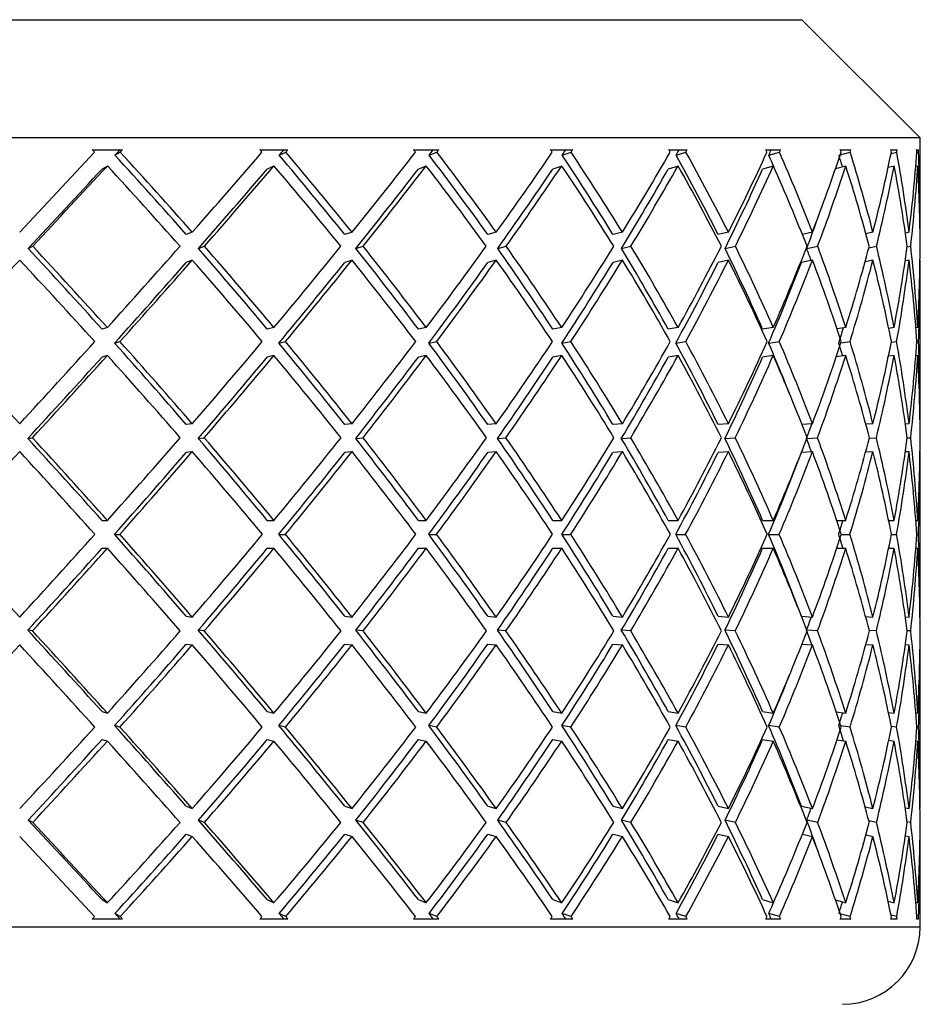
# Model space of a CAD drawing. Header units: inches. Extents: x 2.8 to 19.4, y 3.6 to 15.1.
# Tile 8 of 23: x 4.449 to 4.678, y 12.75 to 13. Entities that reach past the tile are written whole.
import ezdxf

# ---------------------------------------------------------------- set-up
doc = ezdxf.new("R2010")
doc.units = ezdxf.units.IN
doc.header["$MEASUREMENT"] = 0

msp = doc.modelspace()

# ---------------------------------------------------------------- linework, layer by layer
at = {"color": 7, "linetype": 'Continuous', "lineweight": 25}
for p, q in [((3.9576, 12.99993), (4.64704, 12.99993)), ((4.64704, 12.99993), (4.6476, 12.99993)), ((4.6776, 12.96994), (4.6476, 12.99993)), ((4.6776, 12.96994), (3.9276, 12.96994)), ((4.6776, 12.94909), (4.6776, 12.96994)), ((4.46747, 12.96693), (4.47516, 12.96693)), ((4.47323, 12.96554), (4.47458, 12.96631)), ((4.51002, 12.96693), (4.51714, 12.96693)), ((4.51492, 12.96554), (4.51661, 12.96631)), ((4.54902, 12.96693), (4.55545, 12.96693)), ((4.55297, 12.96554), (4.55497, 12.96631)), ((4.58381, 12.96693), (4.58943, 12.96693)), ((4.58674, 12.96554), (4.58902, 12.96631)), ((4.61379, 12.96693), (4.61851, 12.96693)), ((4.61565, 12.96554), (4.61816, 12.96631)), ((4.63844, 12.96693), (4.64218, 12.96693)), ((4.6392, 12.96554), (4.64191, 12.96631)), ((4.65732, 12.96563), (4.65985, 12.96631)), ((4.65734, 12.96693), (4.66004, 12.96693)), ((4.67018, 12.96693), (4.67179, 12.96693)), ((4.67023, 12.96593), (4.67167, 12.96631)), ((4.67673, 12.96693), (4.67722, 12.96693)), ((4.67676, 12.9662), (4.67719, 12.96631)), ((4.47132, 12.96278), (4.46997, 12.96201)), ((4.51359, 12.96278), (4.5119, 12.96201)), ((4.55225, 12.96278), (4.55025, 12.96201)), ((4.58664, 12.96278), (4.58437, 12.96201)), ((4.61617, 12.96278), (4.61366, 12.96201)), ((4.64033, 12.96278), (4.63763, 12.96201)), ((4.65872, 12.96278), (4.65612, 12.96208)), ((4.67101, 12.96278), (4.66949, 12.96238)), ((4.677, 12.96278), (4.6765, 12.96265)), ((4.49286, 12.94596), (4.49134, 12.94537)), ((4.53342, 12.94596), (4.53157, 12.94537)), ((4.57002, 12.94596), (4.56788, 12.94537)), ((4.60205, 12.94596), (4.59965, 12.94537)), ((4.62895, 12.94596), (4.62634, 12.94537)), ((4.65027, 12.94596), (4.64771, 12.94542)), ((4.66564, 12.94596), (4.66386, 12.9456)), ((4.6748, 12.94596), (4.67387, 12.94577)), ((4.67759, 12.94596), (4.67758, 12.94595)), ((4.4512, 12.94183), (4.45237, 12.94242)), ((4.49444, 12.94183), (4.49596, 12.94242)), ((4.5344, 12.94183), (4.53625, 12.94242)), ((4.57039, 12.94183), (4.57253, 12.94242)), ((4.60181, 12.94183), (4.6042, 12.94242)), ((4.6281, 12.94183), (4.63071, 12.94242)), ((4.64882, 12.94183), (4.6516, 12.94242)), ((4.66462, 12.94203), (4.66653, 12.94242)), ((4.67432, 12.94224), (4.67522, 12.94242)), ((4.49286, 12.93889), (4.49134, 12.9383)), ((4.53342, 12.93889), (4.53157, 12.9383)), ((4.57002, 12.93889), (4.56788, 12.9383)), ((4.60205, 12.93889), (4.59965, 12.9383)), ((4.62895, 12.93889), (4.62634, 12.9383)), ((4.65027, 12.93889), (4.64749, 12.9383)), ((4.66564, 12.93889), (4.66366, 12.93849)), ((4.6748, 12.93889), (4.67382, 12.93869)), ((4.67759, 12.93889), (4.67758, 12.93888)), ((4.6776, 12.90051), (4.6776, 12.93575)), ((4.47132, 12.92174), (4.46997, 12.92135)), ((4.51359, 12.92174), (4.5119, 12.92135)), ((4.55225, 12.92174), (4.55025, 12.92135)), ((4.58664, 12.92174), (4.58437, 12.92135)), ((4.61617, 12.92174), (4.61366, 12.92135)), ((4.64033, 12.92174), (4.63763, 12.92135)), ((4.65872, 12.92174), (4.65652, 12.92144)), ((4.67101, 12.92174), (4.66964, 12.92156)), ((4.677, 12.92174), (4.67653, 12.92168)), ((4.47315, 12.91782), (4.4745, 12.91821)), ((4.51484, 12.91782), (4.51653, 12.91821)), ((4.5529, 12.91782), (4.5549, 12.91821)), ((4.58668, 12.91782), (4.58896, 12.91821)), ((4.6156, 12.91782), (4.61811, 12.91821)), ((4.63916, 12.91782), (4.64187, 12.91821)), ((4.65748, 12.91789), (4.65982, 12.91821)), ((4.67029, 12.91803), (4.67166, 12.91821)), ((4.67677, 12.91815), (4.67718, 12.91821)), ((4.47132, 12.91467), (4.46997, 12.91428)), ((4.51359, 12.91467), (4.5119, 12.91428)), ((4.55225, 12.91467), (4.55025, 12.91428)), ((4.58664, 12.91467), (4.58437, 12.91428)), ((4.61617, 12.91467), (4.61366, 12.91428)), ((4.64033, 12.91467), (4.63763, 12.91428)), ((4.65872, 12.91467), (4.65631, 12.91434)), ((4.67101, 12.91467), (4.66957, 12.91448)), ((4.677, 12.91467), (4.67652, 12.91461)), ((4.49286, 12.89732), (4.49134, 12.89713)), ((4.53342, 12.89732), (4.53157, 12.89713)), ((4.57002, 12.89732), (4.56788, 12.89713)), ((4.60205, 12.89732), (4.59965, 12.89713)), ((4.62895, 12.89732), (4.62634, 12.89713)), ((4.65027, 12.89732), (4.64762, 12.89714)), ((4.66564, 12.89732), (4.66383, 12.8972)), ((4.6748, 12.89732), (4.67387, 12.89726)), ((4.67759, 12.89732), (4.67758, 12.89732)), ((4.45114, 12.89359), (4.45231, 12.89379)), ((4.49439, 12.89359), (4.49591, 12.89379)), ((4.53435, 12.89359), (4.5362, 12.89379)), ((4.57035, 12.89359), (4.57249, 12.89379)), ((4.60177, 12.89359), (4.60417, 12.89379)), ((4.62807, 12.89359), (4.63068, 12.89379)), ((4.64885, 12.89359), (4.65158, 12.89379)), ((4.6647, 12.89366), (4.66651, 12.89379)), ((4.67434, 12.89373), (4.67521, 12.89379)), ((4.49286, 12.89025), (4.49134, 12.89006)), ((4.53342, 12.89025), (4.53157, 12.89006)), ((4.57002, 12.89025), (4.56788, 12.89006)), ((4.60205, 12.89025), (4.59965, 12.89006)), ((4.62895, 12.89025), (4.62634, 12.89006)), ((4.65027, 12.89025), (4.64749, 12.89006)), ((4.66564, 12.89025), (4.66377, 12.89013)), ((4.6748, 12.89025), (4.67386, 12.89019)), ((4.67759, 12.89025), (4.67758, 12.89025)), ((4.6776, 12.85146), (4.6776, 12.88706)), ((4.46997, 12.8728), (4.47132, 12.8728)), ((4.5119, 12.8728), (4.51359, 12.8728)), ((4.55025, 12.8728), (4.55225, 12.8728)), ((4.58437, 12.8728), (4.58664, 12.8728)), ((4.61366, 12.8728), (4.61617, 12.8728)), ((4.63763, 12.8728), (4.64033, 12.8728)), ((4.65644, 12.8728), (4.65872, 12.8728)), ((4.66962, 12.8728), (4.67101, 12.8728)), ((4.67653, 12.8728), (4.677, 12.8728)), ((4.47312, 12.86926), (4.47447, 12.86926)), ((4.51482, 12.86926), (4.51651, 12.86926)), ((4.55288, 12.86926), (4.55488, 12.86926)), ((4.58666, 12.86926), (4.58894, 12.86926)), ((4.61559, 12.86926), (4.61809, 12.86926)), ((4.63915, 12.86926), (4.64185, 12.86926)), ((4.65759, 12.86926), (4.65981, 12.86926)), ((4.67033, 12.86926), (4.67165, 12.86926)), ((4.67678, 12.86926), (4.67718, 12.86926)), ((4.46997, 12.86573), (4.47132, 12.86573)), ((4.5119, 12.86573), (4.51359, 12.86573)), ((4.55025, 12.86573), (4.55225, 12.86573)), ((4.58437, 12.86573), (4.58664, 12.86573)), ((4.61366, 12.86573), (4.61617, 12.86573)), ((4.63763, 12.86573), (4.64033, 12.86573)), ((4.65644, 12.86573), (4.65872, 12.86573)), ((4.66962, 12.86573), (4.67101, 12.86573)), ((4.67653, 12.86573), (4.677, 12.86573)), ((4.49134, 12.84847), (4.49286, 12.84827)), ((4.53157, 12.84847), (4.53342, 12.84827)), ((4.56788, 12.84847), (4.57002, 12.84827)), ((4.59965, 12.84847), (4.60205, 12.84827)), ((4.62634, 12.84847), (4.62895, 12.84827)), ((4.64749, 12.84847), (4.65027, 12.84827)), ((4.66377, 12.8484), (4.66564, 12.84827)), ((4.67386, 12.84833), (4.6748, 12.84827)), ((4.67758, 12.84827), (4.67759, 12.84827)), ((4.45231, 12.84474), (4.45114, 12.84493)), ((4.49591, 12.84474), (4.49439, 12.84493)), ((4.5362, 12.84474), (4.53435, 12.84493)), ((4.57249, 12.84474), (4.57035, 12.84493)), ((4.60417, 12.84474), (4.60177, 12.84493)), ((4.63068, 12.84474), (4.62807, 12.84493)), ((4.65158, 12.84474), (4.64885, 12.84493)), ((4.66651, 12.84474), (4.6647, 12.84486)), ((4.67521, 12.84474), (4.67434, 12.84479)), ((4.49134, 12.8414), (4.49286, 12.8412)), ((4.53157, 12.8414), (4.53342, 12.8412)), ((4.56788, 12.8414), (4.57002, 12.8412)), ((4.59965, 12.8414), (4.60205, 12.8412)), ((4.62634, 12.8414), (4.62895, 12.8412)), ((4.64762, 12.84139), (4.65027, 12.8412)), ((4.66383, 12.84132), (4.66564, 12.8412)), ((4.67387, 12.84126), (4.6748, 12.8412)), ((4.67758, 12.8412), (4.67759, 12.8412)), ((4.6776, 12.80278), (4.6776, 12.83801)), ((4.46997, 12.82424), (4.47132, 12.82385)), ((4.5119, 12.82424), (4.51359, 12.82385)), ((4.55025, 12.82424), (4.55225, 12.82385)), ((4.58437, 12.82424), (4.58664, 12.82385)), ((4.61366, 12.82424), (4.61617, 12.82385)), ((4.63763, 12.82424), (4.64033, 12.82385)), ((4.65631, 12.82418), (4.65872, 12.82385)), ((4.66957, 12.82404), (4.67101, 12.82385)), ((4.67652, 12.82391), (4.677, 12.82385)), ((4.4745, 12.82032), (4.47315, 12.82071)), ((4.51653, 12.82032), (4.51484, 12.82071)), ((4.5549, 12.82032), (4.5529, 12.82071)), ((4.58896, 12.82032), (4.58668, 12.82071)), ((4.61811, 12.82032), (4.6156, 12.82071)), ((4.64187, 12.82032), (4.63916, 12.82071)), ((4.65982, 12.82032), (4.65748, 12.82064)), ((4.67166, 12.82032), (4.67029, 12.8205)), ((4.67718, 12.82032), (4.67677, 12.82037)), ((4.46997, 12.81717), (4.47132, 12.81678)), ((4.5119, 12.81717), (4.51359, 12.81678)), ((4.55025, 12.81717), (4.55225, 12.81678)), ((4.58437, 12.81717), (4.58664, 12.81678)), ((4.61366, 12.81717), (4.61617, 12.81678)), ((4.63763, 12.81717), (4.64033, 12.81678)), ((4.65652, 12.81708), (4.65872, 12.81678)), ((4.66964, 12.81696), (4.67101, 12.81678)), ((4.67653, 12.81684), (4.677, 12.81678)), ((4.49134, 12.80022), (4.49286, 12.79964)), ((4.53157, 12.80022), (4.53342, 12.79964)), ((4.56788, 12.80022), (4.57002, 12.79964)), ((4.59965, 12.80022), (4.60205, 12.79964)), ((4.62634, 12.80022), (4.62895, 12.79964)), ((4.64749, 12.80022), (4.65027, 12.79964)), ((4.66366, 12.80004), (4.66564, 12.79964)), ((4.67382, 12.79983), (4.6748, 12.79964)), ((4.67758, 12.79964), (4.67759, 12.79964)), ((4.45237, 12.79611), (4.4512, 12.79669)), ((4.49596, 12.79611), (4.49444, 12.79669)), ((4.53625, 12.79611), (4.5344, 12.79669)), ((4.57253, 12.79611), (4.57039, 12.79669)), ((4.6042, 12.79611), (4.60181, 12.79669)), ((4.63071, 12.79611), (4.6281, 12.79669)), ((4.6516, 12.79611), (4.64882, 12.79669)), ((4.66653, 12.79611), (4.66462, 12.79649)), ((4.67522, 12.79611), (4.67432, 12.79628)), ((4.49134, 12.79315), (4.49286, 12.79257)), ((4.53157, 12.79315), (4.53342, 12.79257)), ((4.56788, 12.79315), (4.57002, 12.79257)), ((4.59965, 12.79315), (4.60205, 12.79257)), ((4.62634, 12.79315), (4.62895, 12.79257)), ((4.64771, 12.79311), (4.65027, 12.79257)), ((4.66386, 12.79293), (4.66564, 12.79257)), ((4.67387, 12.79275), (4.6748, 12.79257)), ((4.67758, 12.79257), (4.67759, 12.79257)), ((4.6776, 12.76962), (4.6776, 12.78943)), ((4.46997, 12.77652), (4.47132, 12.77574)), ((4.5119, 12.77652), (4.51359, 12.77574)), ((4.55025, 12.77652), (4.55225, 12.77574)), ((4.58437, 12.77652), (4.58664, 12.77574)), ((4.61366, 12.77652), (4.61617, 12.77574)), ((4.63763, 12.77652), (4.64033, 12.77574)), ((4.65612, 12.77645), (4.65872, 12.77574)), ((4.66949, 12.77614), (4.67101, 12.77574)), ((4.6765, 12.77587), (4.677, 12.77574)), ((4.47458, 12.77221), (4.47323, 12.77299)), ((4.51661, 12.77221), (4.51492, 12.77299)), ((4.55497, 12.77221), (4.55297, 12.77299)), ((4.58902, 12.77221), (4.58674, 12.77299)), ((4.61816, 12.77221), (4.61565, 12.77299)), ((4.64191, 12.77221), (4.6392, 12.77299)), ((4.65985, 12.77221), (4.65732, 12.7729)), ((4.67167, 12.77221), (4.67023, 12.77259)), ((4.47516, 12.77159), (4.46747, 12.77159)), ((4.51714, 12.77159), (4.51002, 12.77159)), ((4.55545, 12.77159), (4.54902, 12.77159)), ((4.58943, 12.77159), (4.58381, 12.77159)), ((4.61851, 12.77159), (4.61379, 12.77159)), ((4.64218, 12.77159), (4.63844, 12.77159)), ((4.66004, 12.77159), (4.65734, 12.77159)), ((4.67179, 12.77159), (4.67018, 12.77159)), ((4.67722, 12.77159), (4.67673, 12.77159)), ((4.67719, 12.77221), (4.67676, 12.77232)), ((3.9276, 12.76962), (4.6776, 12.76962))]:
    msp.add_line(p, q, dxfattribs=at)
msp.add_arc((4.65792, 12.76962), 0.01969, 270, 0, dxfattribs=at)
for centre, major_axis, ratio, start_param, end_param in [((4.3026, 12.8728), (0.37303, 0.37303), 0.102798, 5.011176, 5.066865), ((4.3026, 12.86573), (0.3504, -0.3504), 0.381248, 1.478119, 1.479838), ((4.3026, 12.86573), (0.37005, 0.37005), 0.102798, 5.086466, 5.090367), ((4.3026, 12.8728), (0.3476, -0.3476), 0.381248, 1.402909, 1.458519), ((4.3026, 12.86573), (0.37303, 0.37303), 0.102798, 5.086387, 5.088106), ((4.3026, 12.8728), (0.3504, -0.3504), 0.381248, 1.402909, 1.458598), ((4.3026, 12.8728), (0.36973, 0.36973), 0.169483, 5.076626, 5.132315), ((4.3026, 12.86573), (0.34091, -0.34091), 0.458242, 1.41267, 1.414388), ((4.3026, 12.86573), (0.36677, 0.36677), 0.169483, 5.151916, 5.155817), ((4.3026, 12.8728), (0.33818, -0.33818), 0.458242, 1.337459, 1.393069), ((4.3026, 12.86573), (0.36973, 0.36973), 0.169483, 5.151837, 5.153555), ((4.3026, 12.8728), (0.34091, -0.34091), 0.458242, 1.337459, 1.393148), ((4.3026, 12.8728), (0.36484, 0.36484), 0.237667, 5.142076, 5.197765), ((4.3026, 12.86573), (0.32996, -0.32996), 0.540005, 1.34722, 1.348938), ((4.3026, 12.86573), (0.36192, 0.36192), 0.237667, 5.217365, 5.221266), ((4.3026, 12.8728), (0.32732, -0.32732), 0.540005, 1.272009, 1.327619), ((4.3026, 12.86573), (0.36484, 0.36484), 0.237667, 5.217287, 5.219005), ((4.3026, 12.8728), (0.32996, -0.32996), 0.540005, 1.272009, 1.327698), ((4.3026, 12.8728), (0.35839, 0.35839), 0.308008, 5.207526, 5.263215), ((4.3026, 12.86573), (0.3176, -0.3176), 0.627767, 1.28177, 1.283488), ((4.3026, 12.86573), (0.35552, 0.35552), 0.308008, 5.282815, 5.286716), ((4.3026, 12.8728), (0.31506, -0.31506), 0.627767, 1.206559, 1.262169), ((4.3026, 12.86573), (0.35839, 0.35839), 0.308008, 5.282736, 5.284455), ((4.3026, 12.8728), (0.3176, -0.3176), 0.627767, 1.206559, 1.262248), ((4.3026, 12.8728), (0.3504, 0.3504), 0.381248, 5.272976, 5.328665), ((4.3026, 12.86573), (0.30388, -0.30388), 0.723062, 1.21632, 1.218039), ((4.3026, 12.86573), (0.3476, 0.3476), 0.381248, 5.348265, 5.352166), ((4.3026, 12.8728), (0.30145, -0.30145), 0.723062, 1.141109, 1.19672), ((4.3026, 12.86573), (0.3504, 0.3504), 0.381248, 5.348186, 5.349905), ((4.3026, 12.8728), (0.30388, -0.30388), 0.723062, 1.141109, 1.196798), ((4.3026, 12.8728), (0.34091, 0.34091), 0.458242, 5.338425, 5.394115), ((4.3026, 12.86573), (0.28886, -0.28886), 0.827838, 1.15087, 1.152589), ((4.3026, 12.86573), (0.33818, 0.33818), 0.458242, 5.413715, 5.417616), ((4.3026, 12.8728), (0.28655, -0.28655), 0.827838, 1.112635, 1.13127), ((4.3026, 12.86573), (0.34091, 0.34091), 0.458242, 5.413636, 5.415355), ((4.3026, 12.8728), (0.28886, -0.28886), 0.827838, 1.07566, 1.131349), ((4.3026, 12.8728), (0.32996, 0.32996), 0.540005, 5.403875, 5.459564), ((4.3026, 12.8728), (0.27042, -0.27042), 0.944637, 1.057578, 1.06582), ((4.3026, 12.86573), (0.2726, -0.2726), 0.944637, 1.08542, 1.087139), ((4.3026, 12.86573), (0.32996, 0.32996), 0.540005, 5.479086, 5.480805), ((4.3026, 12.8728), (0.2726, -0.2726), 0.944637, 1.01021, 1.065899), ((4.3026, 12.8728), (0.3176, 0.3176), 0.627767, 5.469325, 5.525014), ((4.3026, 12.86573), (0.27479, 0.27479), 0.928631, 5.732359, 5.734078), ((4.3026, 12.86573), (0.3176, 0.3176), 0.627767, 5.544536, 5.546254), ((4.3026, 12.8728), (0.27479, 0.27479), 0.928631, 5.657149, 5.712838), ((4.3026, 12.8728), (0.30388, 0.30388), 0.723062, 5.534775, 5.590464), ((4.3026, 12.86573), (0.29089, 0.29089), 0.813569, 5.66691, 5.668628), ((4.3026, 12.86573), (0.30388, 0.30388), 0.723062, 5.609986, 5.611704), ((4.3026, 12.8728), (0.29089, 0.29089), 0.813569, 5.591699, 5.647388), ((4.3026, 12.86573), (0.37303, 0.37303), 0.102798, 5.020789, 5.076626), ((4.3026, 12.86573), (0.3504, -0.3504), 0.381248, 1.412522, 1.468359), ((4.3026, 12.86573), (0.36973, 0.36973), 0.169483, 5.086239, 5.142076), ((4.3026, 12.86573), (0.34091, -0.34091), 0.458242, 1.347072, 1.402909), ((4.3026, 12.86573), (0.36484, 0.36484), 0.237667, 5.151689, 5.207526), ((4.3026, 12.86573), (0.32996, -0.32996), 0.540005, 1.281622, 1.337459), ((4.3026, 12.86573), (0.35839, 0.35839), 0.308008, 5.217139, 5.272976), ((4.3026, 12.86573), (0.3176, -0.3176), 0.627767, 1.216172, 1.272009), ((4.3026, 12.86573), (0.3504, 0.3504), 0.381248, 5.282589, 5.338425), ((4.3026, 12.86573), (0.30388, -0.30388), 0.723062, 1.150722, 1.206559), ((4.3026, 12.86573), (0.34091, 0.34091), 0.458242, 5.348038, 5.403875), ((4.3026, 12.86573), (0.28886, -0.28886), 0.827838, 1.085272, 1.141109), ((4.3026, 12.86573), (0.32996, 0.32996), 0.540005, 5.413488, 5.469325), ((4.3026, 12.86573), (0.2726, -0.2726), 0.944637, 1.019823, 1.07566), ((4.3026, 12.86573), (0.3176, 0.3176), 0.627767, 5.478938, 5.534775), ((4.3026, 12.86573), (0.27479, 0.27479), 0.928631, 5.666762, 5.722599), ((4.3026, 12.86573), (0.30388, 0.30388), 0.723062, 5.544388, 5.600225), ((4.3026, 12.86573), (0.29089, 0.29089), 0.813569, 5.601312, 5.657149), ((4.3026, 12.86573), (0.37005, 0.37005), 0.102798, 5.020867, 5.076626), ((4.3026, 12.86573), (0.36677, 0.36677), 0.169483, 5.086317, 5.142076), ((4.3026, 12.86573), (0.36192, 0.36192), 0.237667, 5.151766, 5.207526), ((4.3026, 12.86573), (0.35552, 0.35552), 0.308008, 5.217216, 5.272976), ((4.3026, 12.86573), (0.3476, 0.3476), 0.381248, 5.282666, 5.338425), ((4.3026, 12.86573), (0.33818, 0.33818), 0.458242, 5.348116, 5.403875), ((4.3026, 12.86573), (0.32732, 0.32732), 0.540005, 5.413566, 5.435997), ((4.3026, 12.8728), (0.35552, -0.35552), 0.308008, 1.402909, 1.458668), ((4.3026, 12.8728), (0.35839, -0.35839), 0.308008, 1.402909, 1.458746), ((4.3026, 12.8728), (0.36973, 0.36973), 0.169483, 5.011176, 5.067013), ((4.3026, 12.8728), (0.3476, -0.3476), 0.381248, 1.337459, 1.393218), ((4.3026, 12.8728), (0.3504, -0.3504), 0.381248, 1.337459, 1.393296), ((4.3026, 12.8728), (0.36484, 0.36484), 0.237667, 5.076626, 5.132463), ((4.3026, 12.8728), (0.33818, -0.33818), 0.458242, 1.272009, 1.327768), ((4.3026, 12.8728), (0.34091, -0.34091), 0.458242, 1.272009, 1.327846), ((4.3026, 12.8728), (0.35839, 0.35839), 0.308008, 5.142076, 5.197913), ((4.3026, 12.8728), (0.32732, -0.32732), 0.540005, 1.206559, 1.262319), ((4.3026, 12.8728), (0.32996, -0.32996), 0.540005, 1.206559, 1.262396), ((4.3026, 12.8728), (0.3504, 0.3504), 0.381248, 5.207526, 5.263363), ((4.3026, 12.8728), (0.31506, -0.31506), 0.627767, 1.141109, 1.196869), ((4.3026, 12.8728), (0.3176, -0.3176), 0.627767, 1.141109, 1.196946), ((4.3026, 12.8728), (0.34091, 0.34091), 0.458242, 5.272976, 5.328813), ((4.3026, 12.8728), (0.30145, -0.30145), 0.723062, 1.07566, 1.131419), ((4.3026, 12.8728), (0.30388, -0.30388), 0.723062, 1.07566, 1.131496), ((4.3026, 12.8728), (0.32996, 0.32996), 0.540005, 5.338425, 5.394262), ((4.3026, 12.8728), (0.28655, -0.28655), 0.827838, 1.05772, 1.065969), ((4.3026, 12.8728), (0.28886, -0.28886), 0.827838, 1.01021, 1.066047), ((4.3026, 12.8728), (0.3176, 0.3176), 0.627767, 5.403875, 5.459712), ((4.3026, 12.8728), (0.2726, -0.2726), 0.944637, 0.94476, 1.000597), ((4.3026, 12.8728), (0.30388, 0.30388), 0.723062, 5.469325, 5.525162), ((4.3026, 12.8728), (0.27479, 0.27479), 0.928631, 5.591699, 5.647536), ((4.3026, 12.8728), (0.28886, 0.28886), 0.827838, 5.534775, 5.590612), ((4.3026, 12.86573), (0.37303, 0.37303), 0.102798, 4.955236, 5.011176), ((4.3026, 12.86573), (0.35839, -0.35839), 0.308008, 1.412418, 1.468359), ((4.3026, 12.86573), (0.36677, 0.36677), 0.169483, 5.020763, 5.076626), ((4.3026, 12.86573), (0.36973, 0.36973), 0.169483, 5.020686, 5.076626), ((4.3026, 12.86573), (0.3504, -0.3504), 0.381248, 1.346968, 1.402909), ((4.3026, 12.86573), (0.36192, 0.36192), 0.237667, 5.086212, 5.142076), ((4.3026, 12.86573), (0.36484, 0.36484), 0.237667, 5.086136, 5.142076), ((4.3026, 12.86573), (0.34091, -0.34091), 0.458242, 1.281519, 1.337459), ((4.3026, 12.86573), (0.35552, 0.35552), 0.308008, 5.151662, 5.207526), ((4.3026, 12.86573), (0.35839, 0.35839), 0.308008, 5.151586, 5.207526), ((4.3026, 12.86573), (0.32996, -0.32996), 0.540005, 1.216069, 1.272009), ((4.3026, 12.86573), (0.3476, 0.3476), 0.381248, 5.217112, 5.272976), ((4.3026, 12.86573), (0.3504, 0.3504), 0.381248, 5.217035, 5.272976), ((4.3026, 12.86573), (0.3176, -0.3176), 0.627767, 1.150619, 1.206559), ((4.3026, 12.86573), (0.33818, 0.33818), 0.458242, 5.282562, 5.338425), ((4.3026, 12.86573), (0.34091, 0.34091), 0.458242, 5.282485, 5.338425), ((4.3026, 12.86573), (0.30388, -0.30388), 0.723062, 1.085169, 1.141109), ((4.3026, 12.86573), (0.32732, 0.32732), 0.540005, 5.348012, 5.403875), ((4.3026, 12.86573), (0.32996, 0.32996), 0.540005, 5.347935, 5.403875), ((4.3026, 12.86573), (0.28886, -0.28886), 0.827838, 1.019719, 1.07566), ((4.3026, 12.86573), (0.3176, 0.3176), 0.627767, 5.413385, 5.469325), ((4.3026, 12.86573), (0.2726, -0.2726), 0.944637, 0.954269, 1.01021), ((4.3026, 12.86573), (0.30388, 0.30388), 0.723062, 5.478835, 5.534775), ((4.3026, 12.86573), (0.27479, 0.27479), 0.928631, 5.601209, 5.657149), ((4.3026, 12.86573), (0.28886, 0.28886), 0.827838, 5.544285, 5.600225), ((4.3026, 12.86573), (0.31506, 0.31506), 0.627767, 5.413462, 5.42392), ((4.3026, 12.8728), (0.36484, -0.36484), 0.237667, 1.402909, 1.458849), ((4.3026, 12.8728), (0.36973, 0.36973), 0.169483, 4.945726, 5.001667), ((4.3026, 12.8728), (0.35552, -0.35552), 0.308008, 1.337459, 1.393322), ((4.3026, 12.8728), (0.35839, -0.35839), 0.308008, 1.337459, 1.393399), ((4.3026, 12.8728), (0.36484, 0.36484), 0.237667, 5.011176, 5.067117), ((4.3026, 12.8728), (0.3476, -0.3476), 0.381248, 1.272009, 1.327873), ((4.3026, 12.8728), (0.3504, -0.3504), 0.381248, 1.272009, 1.327949), ((4.3026, 12.8728), (0.35839, 0.35839), 0.308008, 5.076626, 5.132566), ((4.3026, 12.8728), (0.33818, -0.33818), 0.458242, 1.206559, 1.262423), ((4.3026, 12.8728), (0.34091, -0.34091), 0.458242, 1.206559, 1.262499), ((4.3026, 12.8728), (0.3504, 0.3504), 0.381248, 5.142076, 5.198016), ((4.3026, 12.8728), (0.32732, -0.32732), 0.540005, 1.141109, 1.196973), ((4.3026, 12.8728), (0.32996, -0.32996), 0.540005, 1.141109, 1.19705), ((4.3026, 12.8728), (0.34091, 0.34091), 0.458242, 5.207526, 5.263466), ((4.3026, 12.8728), (0.31506, -0.31506), 0.627767, 1.07566, 1.131523), ((4.3026, 12.8728), (0.3176, -0.3176), 0.627767, 1.07566, 1.1316), ((4.3026, 12.8728), (0.32996, 0.32996), 0.540005, 5.272976, 5.328916), ((4.3026, 12.8728), (0.30145, -0.30145), 0.723062, 1.031574, 1.066073), ((4.3026, 12.8728), (0.30388, -0.30388), 0.723062, 1.01021, 1.06615), ((4.3026, 12.8728), (0.3176, 0.3176), 0.627767, 5.338425, 5.394366), ((4.3026, 12.8728), (0.28655, -0.28655), 0.827838, 0.991835, 1.000623), ((4.3026, 12.8728), (0.28886, -0.28886), 0.827838, 0.94476, 1.0007), ((4.3026, 12.8728), (0.30388, 0.30388), 0.723062, 5.403875, 5.459816), ((4.3026, 12.8728), (0.2726, -0.2726), 0.944637, 0.87931, 0.93525), ((4.3026, 12.8728), (0.28886, 0.28886), 0.827838, 5.469325, 5.525265), ((4.3026, 12.8728), (0.27479, 0.27479), 0.928631, 5.526249, 5.582189), ((4.3026, 12.86573), (0.36677, 0.36677), 0.169483, 4.955251, 5.011176), ((4.3026, 12.86573), (0.36973, 0.36973), 0.169483, 4.955175, 5.011176), ((4.3026, 12.86573), (0.35839, -0.35839), 0.308008, 1.346907, 1.402909), ((4.3026, 12.86573), (0.36192, 0.36192), 0.237667, 5.020701, 5.076626), ((4.3026, 12.86573), (0.36484, 0.36484), 0.237667, 5.020625, 5.076626), ((4.3026, 12.86573), (0.3504, -0.3504), 0.381248, 1.281458, 1.337459), ((4.3026, 12.86573), (0.35552, 0.35552), 0.308008, 5.086151, 5.142076), ((4.3026, 12.86573), (0.35839, 0.35839), 0.308008, 5.086075, 5.142076), ((4.3026, 12.86573), (0.34091, -0.34091), 0.458242, 1.216008, 1.272009), ((4.3026, 12.86573), (0.3476, 0.3476), 0.381248, 5.151601, 5.207526), ((4.3026, 12.86573), (0.3504, 0.3504), 0.381248, 5.151524, 5.207526), ((4.3026, 12.86573), (0.32996, -0.32996), 0.540005, 1.150558, 1.206559), ((4.3026, 12.86573), (0.33818, 0.33818), 0.458242, 5.21705, 5.272976), ((4.3026, 12.86573), (0.34091, 0.34091), 0.458242, 5.216974, 5.272976), ((4.3026, 12.86573), (0.3176, -0.3176), 0.627767, 1.085108, 1.141109), ((4.3026, 12.86573), (0.32732, 0.32732), 0.540005, 5.2825, 5.338425), ((4.3026, 12.86573), (0.32996, 0.32996), 0.540005, 5.282424, 5.338425), ((4.3026, 12.86573), (0.30388, -0.30388), 0.723062, 1.019658, 1.07566), ((4.3026, 12.86573), (0.3176, 0.3176), 0.627767, 5.347874, 5.403875), ((4.3026, 12.86573), (0.28886, -0.28886), 0.827838, 0.954208, 1.01021), ((4.3026, 12.86573), (0.30388, 0.30388), 0.723062, 5.413324, 5.469325), ((4.3026, 12.86573), (0.2726, -0.2726), 0.944637, 0.888758, 0.94476), ((4.3026, 12.86573), (0.28886, 0.28886), 0.827838, 5.478774, 5.534775), ((4.3026, 12.86573), (0.27479, 0.27479), 0.928631, 5.535698, 5.591699), ((4.3026, 12.86573), (0.31506, 0.31506), 0.627767, 5.34795, 5.357994), ((4.3026, 12.8728), (0.36192, -0.36192), 0.237667, 1.337459, 1.393384), ((4.3026, 12.8728), (0.36484, -0.36484), 0.237667, 1.337459, 1.39346), ((4.3026, 12.8728), (0.36484, 0.36484), 0.237667, 4.945726, 5.001728), ((4.3026, 12.8728), (0.35552, -0.35552), 0.308008, 1.272009, 1.327934), ((4.3026, 12.8728), (0.35839, -0.35839), 0.308008, 1.272009, 1.32801), ((4.3026, 12.8728), (0.35839, 0.35839), 0.308008, 5.011176, 5.067178), ((4.3026, 12.8728), (0.3476, -0.3476), 0.381248, 1.206559, 1.262484), ((4.3026, 12.8728), (0.3504, -0.3504), 0.381248, 1.206559, 1.262561), ((4.3026, 12.8728), (0.3504, 0.3504), 0.381248, 5.076626, 5.132627), ((4.3026, 12.8728), (0.33818, -0.33818), 0.458242, 1.141109, 1.197035), ((4.3026, 12.8728), (0.34091, -0.34091), 0.458242, 1.141109, 1.197111), ((4.3026, 12.8728), (0.34091, 0.34091), 0.458242, 5.142076, 5.198077), ((4.3026, 12.8728), (0.32732, -0.32732), 0.540005, 1.07566, 1.131585), ((4.3026, 12.8728), (0.32996, -0.32996), 0.540005, 1.07566, 1.131661), ((4.3026, 12.8728), (0.32996, 0.32996), 0.540005, 5.207526, 5.263527), ((4.3026, 12.8728), (0.31506, -0.31506), 0.627767, 1.01021, 1.066135), ((4.3026, 12.8728), (0.3176, -0.3176), 0.627767, 1.01021, 1.066211), ((4.3026, 12.8728), (0.3176, 0.3176), 0.627767, 5.272976, 5.328977), ((4.3026, 12.8728), (0.30145, -0.30145), 0.723062, 0.991651, 1.000685), ((4.3026, 12.8728), (0.30388, -0.30388), 0.723062, 0.94476, 1.000761), ((4.3026, 12.8728), (0.30388, 0.30388), 0.723062, 5.338425, 5.394427), ((4.3026, 12.8728), (0.28886, -0.28886), 0.827838, 0.87931, 0.935311), ((4.3026, 12.8728), (0.28886, 0.28886), 0.827838, 5.403875, 5.459877), ((4.3026, 12.8728), (0.2726, -0.2726), 0.944637, 0.81386, 0.869862), ((4.3026, 12.8728), (0.2726, 0.2726), 0.944637, 5.469325, 5.525327), ((4.3026, 12.86573), (0.36973, 0.36973), 0.169483, 4.889705, 4.945726), ((4.3026, 12.86573), (0.36484, -0.36484), 0.237667, 1.346887, 1.402909), ((4.3026, 12.86573), (0.36192, 0.36192), 0.237667, 4.955231, 5.011176), ((4.3026, 12.86573), (0.36484, 0.36484), 0.237667, 4.955155, 5.011176), ((4.3026, 12.86573), (0.35839, -0.35839), 0.308008, 1.281437, 1.337459), ((4.3026, 12.86573), (0.35552, 0.35552), 0.308008, 5.020681, 5.076626), ((4.3026, 12.86573), (0.35839, 0.35839), 0.308008, 5.020604, 5.076626), ((4.3026, 12.86573), (0.3504, -0.3504), 0.381248, 1.215987, 1.272009), ((4.3026, 12.86573), (0.3476, 0.3476), 0.381248, 5.08613, 5.142076), ((4.3026, 12.86573), (0.3504, 0.3504), 0.381248, 5.086054, 5.142076), ((4.3026, 12.86573), (0.34091, -0.34091), 0.458242, 1.150538, 1.206559), ((4.3026, 12.86573), (0.33818, 0.33818), 0.458242, 5.15158, 5.207526), ((4.3026, 12.86573), (0.34091, 0.34091), 0.458242, 5.151504, 5.207526), ((4.3026, 12.86573), (0.32996, -0.32996), 0.540005, 1.085088, 1.141109), ((4.3026, 12.86573), (0.32732, 0.32732), 0.540005, 5.21703, 5.272976), ((4.3026, 12.86573), (0.32996, 0.32996), 0.540005, 5.216954, 5.272976), ((4.3026, 12.86573), (0.3176, -0.3176), 0.627767, 1.019638, 1.07566), ((4.3026, 12.86573), (0.31506, 0.31506), 0.627767, 5.28248, 5.338425), ((4.3026, 12.86573), (0.3176, 0.3176), 0.627767, 5.282404, 5.338425), ((4.3026, 12.86573), (0.30388, -0.30388), 0.723062, 0.954188, 1.01021), ((4.3026, 12.86573), (0.30388, 0.30388), 0.723062, 5.347854, 5.403875), ((4.3026, 12.86573), (0.28886, -0.28886), 0.827838, 0.888738, 0.94476), ((4.3026, 12.86573), (0.28886, 0.28886), 0.827838, 5.413304, 5.469325), ((4.3026, 12.86573), (0.2726, -0.2726), 0.944637, 0.823288, 0.87931), ((4.3026, 12.86573), (0.2726, 0.2726), 0.944637, 5.478753, 5.534775), ((4.3026, 12.86573), (0.30145, 0.30145), 0.723062, 5.34793, 5.357435), ((4.3026, 12.8728), (0.36973, -0.36973), 0.169483, 1.337459, 1.393481), ((4.3026, 12.8728), (0.36484, 0.36484), 0.237667, 4.880277, 4.936298), ((4.3026, 12.8728), (0.36192, -0.36192), 0.237667, 1.272009, 1.327955), ((4.3026, 12.8728), (0.36484, -0.36484), 0.237667, 1.272009, 1.328031), ((4.3026, 12.8728), (0.35839, 0.35839), 0.308008, 4.945726, 5.001748), ((4.3026, 12.8728), (0.35552, -0.35552), 0.308008, 1.206559, 1.262505), ((4.3026, 12.8728), (0.35839, -0.35839), 0.308008, 1.206559, 1.262581), ((4.3026, 12.8728), (0.3504, 0.3504), 0.381248, 5.011176, 5.067198), ((4.3026, 12.8728), (0.3476, -0.3476), 0.381248, 1.141109, 1.197055), ((4.3026, 12.8728), (0.3504, -0.3504), 0.381248, 1.141109, 1.197131), ((4.3026, 12.8728), (0.34091, 0.34091), 0.458242, 5.076626, 5.132648), ((4.3026, 12.8728), (0.33818, -0.33818), 0.458242, 1.07566, 1.131605), ((4.3026, 12.8728), (0.34091, -0.34091), 0.458242, 1.07566, 1.131681), ((4.3026, 12.8728), (0.32996, 0.32996), 0.540005, 5.142076, 5.198098), ((4.3026, 12.8728), (0.32732, -0.32732), 0.540005, 1.01021, 1.066155), ((4.3026, 12.8728), (0.32996, -0.32996), 0.540005, 1.01021, 1.066231), ((4.3026, 12.8728), (0.3176, 0.3176), 0.627767, 5.207526, 5.263547), ((4.3026, 12.8728), (0.31506, -0.31506), 0.627767, 0.94476, 1.000705), ((4.3026, 12.8728), (0.3176, -0.3176), 0.627767, 0.94476, 1.000781), ((4.3026, 12.8728), (0.30388, 0.30388), 0.723062, 5.272976, 5.328997), ((4.3026, 12.8728), (0.30145, -0.30145), 0.723062, 0.92575, 0.935256), ((4.3026, 12.8728), (0.30388, -0.30388), 0.723062, 0.87931, 0.935332), ((4.3026, 12.8728), (0.28886, 0.28886), 0.827838, 5.338425, 5.394447), ((4.3026, 12.8728), (0.28886, -0.28886), 0.827838, 0.81386, 0.869882), ((4.3026, 12.8728), (0.2726, 0.2726), 0.944637, 5.403875, 5.459897), ((4.3026, 12.8728), (0.2726, -0.2726), 0.944637, 0.74841, 0.804432), ((4.3026, 12.86573), (0.36192, 0.36192), 0.237667, 4.889801, 4.945726), ((4.3026, 12.86573), (0.36484, 0.36484), 0.237667, 4.889725, 4.945726), ((4.3026, 12.86573), (0.36484, -0.36484), 0.237667, 1.281458, 1.337459), ((4.3026, 12.86573), (0.35552, 0.35552), 0.308008, 4.955251, 5.011176), ((4.3026, 12.86573), (0.35839, 0.35839), 0.308008, 4.955175, 5.011176), ((4.3026, 12.86573), (0.35839, -0.35839), 0.308008, 1.216008, 1.272009), ((4.3026, 12.86573), (0.3476, 0.3476), 0.381248, 5.020701, 5.076626), ((4.3026, 12.86573), (0.3504, 0.3504), 0.381248, 5.020625, 5.076626), ((4.3026, 12.86573), (0.3504, -0.3504), 0.381248, 1.150558, 1.206559), ((4.3026, 12.86573), (0.33818, 0.33818), 0.458242, 5.086151, 5.142076), ((4.3026, 12.86573), (0.34091, 0.34091), 0.458242, 5.086075, 5.142076), ((4.3026, 12.86573), (0.34091, -0.34091), 0.458242, 1.085108, 1.141109), ((4.3026, 12.86573), (0.32732, 0.32732), 0.540005, 5.151601, 5.207526), ((4.3026, 12.86573), (0.32996, 0.32996), 0.540005, 5.151524, 5.207526), ((4.3026, 12.86573), (0.32996, -0.32996), 0.540005, 1.019658, 1.07566), ((4.3026, 12.86573), (0.31506, 0.31506), 0.627767, 5.21705, 5.272976), ((4.3026, 12.86573), (0.3176, 0.3176), 0.627767, 5.216974, 5.272976), ((4.3026, 12.86573), (0.3176, -0.3176), 0.627767, 0.954208, 1.01021), ((4.3026, 12.86573), (0.30388, 0.30388), 0.723062, 5.282424, 5.338425), ((4.3026, 12.86573), (0.30388, -0.30388), 0.723062, 0.888758, 0.94476), ((4.3026, 12.86573), (0.28886, 0.28886), 0.827838, 5.347874, 5.403875), ((4.3026, 12.86573), (0.28886, -0.28886), 0.827838, 0.823309, 0.87931), ((4.3026, 12.86573), (0.2726, 0.2726), 0.944637, 5.413324, 5.469325), ((4.3026, 12.86573), (0.2726, -0.2726), 0.944637, 0.757859, 0.81386), ((4.3026, 12.86573), (0.30145, 0.30145), 0.723062, 5.2825, 5.291534), ((4.3026, 12.8728), (0.36677, -0.36677), 0.169483, 1.272009, 1.327934), ((4.3026, 12.8728), (0.36973, -0.36973), 0.169483, 1.272009, 1.32801), ((4.3026, 12.8728), (0.35839, 0.35839), 0.308008, 4.880277, 4.936278), ((4.3026, 12.8728), (0.36192, -0.36192), 0.237667, 1.206559, 1.262484), ((4.3026, 12.8728), (0.36484, -0.36484), 0.237667, 1.206559, 1.262561), ((4.3026, 12.8728), (0.3504, 0.3504), 0.381248, 4.945726, 5.001728), ((4.3026, 12.8728), (0.35552, -0.35552), 0.308008, 1.141109, 1.197035), ((4.3026, 12.8728), (0.35839, -0.35839), 0.308008, 1.141109, 1.197111), ((4.3026, 12.8728), (0.34091, 0.34091), 0.458242, 5.011176, 5.067178), ((4.3026, 12.8728), (0.3476, -0.3476), 0.381248, 1.07566, 1.131585), ((4.3026, 12.8728), (0.3504, -0.3504), 0.381248, 1.07566, 1.131661), ((4.3026, 12.8728), (0.32996, 0.32996), 0.540005, 5.076626, 5.132627), ((4.3026, 12.8728), (0.33818, -0.33818), 0.458242, 1.01021, 1.066135), ((4.3026, 12.8728), (0.34091, -0.34091), 0.458242, 1.01021, 1.066211), ((4.3026, 12.8728), (0.3176, 0.3176), 0.627767, 5.142076, 5.198077), ((4.3026, 12.8728), (0.32732, -0.32732), 0.540005, 0.94476, 1.000685), ((4.3026, 12.8728), (0.32996, -0.32996), 0.540005, 0.94476, 1.000761), ((4.3026, 12.8728), (0.30388, 0.30388), 0.723062, 5.207526, 5.263527), ((4.3026, 12.8728), (0.31506, -0.31506), 0.627767, 0.925191, 0.935235), ((4.3026, 12.8728), (0.3176, -0.3176), 0.627767, 0.87931, 0.935311), ((4.3026, 12.8728), (0.28886, 0.28886), 0.827838, 5.272976, 5.328977), ((4.3026, 12.8728), (0.30388, -0.30388), 0.723062, 0.81386, 0.869862), ((4.3026, 12.8728), (0.2726, 0.2726), 0.944637, 5.338425, 5.394427), ((4.3026, 12.8728), (0.28886, -0.28886), 0.827838, 0.74841, 0.804412), ((4.3026, 12.8728), (-0.27479, 0.27479), 0.928631, 3.833079, 3.88908), ((4.3026, 12.86573), (0.36484, 0.36484), 0.237667, 4.824336, 4.880277), ((4.3026, 12.86573), (0.36973, -0.36973), 0.169483, 1.281519, 1.337459), ((4.3026, 12.86573), (0.35552, 0.35552), 0.308008, 4.889863, 4.945726), ((4.3026, 12.86573), (0.35839, 0.35839), 0.308008, 4.889786, 4.945726), ((4.3026, 12.86573), (0.36484, -0.36484), 0.237667, 1.216069, 1.272009), ((4.3026, 12.86573), (0.3476, 0.3476), 0.381248, 4.955313, 5.011176), ((4.3026, 12.86573), (0.3504, 0.3504), 0.381248, 4.955236, 5.011176), ((4.3026, 12.86573), (0.35839, -0.35839), 0.308008, 1.150619, 1.206559), ((4.3026, 12.86573), (0.33818, 0.33818), 0.458242, 5.020763, 5.076626), ((4.3026, 12.86573), (0.34091, 0.34091), 0.458242, 5.020686, 5.076626), ((4.3026, 12.86573), (0.3504, -0.3504), 0.381248, 1.085169, 1.141109), ((4.3026, 12.86573), (0.32732, 0.32732), 0.540005, 5.086212, 5.142076), ((4.3026, 12.86573), (0.32996, 0.32996), 0.540005, 5.086136, 5.142076), ((4.3026, 12.86573), (0.34091, -0.34091), 0.458242, 1.019719, 1.07566), ((4.3026, 12.86573), (0.31506, 0.31506), 0.627767, 5.151662, 5.207526), ((4.3026, 12.86573), (0.3176, 0.3176), 0.627767, 5.151586, 5.207526), ((4.3026, 12.86573), (0.32996, -0.32996), 0.540005, 0.954269, 1.01021), ((4.3026, 12.86573), (0.30388, 0.30388), 0.723062, 5.217035, 5.272976), ((4.3026, 12.86573), (0.3176, -0.3176), 0.627767, 0.88882, 0.94476), ((4.3026, 12.86573), (0.28886, 0.28886), 0.827838, 5.282485, 5.338425), ((4.3026, 12.86573), (0.30388, -0.30388), 0.723062, 0.82337, 0.87931), ((4.3026, 12.86573), (0.2726, 0.2726), 0.944637, 5.347935, 5.403875), ((4.3026, 12.86573), (0.28886, -0.28886), 0.827838, 0.75792, 0.81386), ((4.3026, 12.86573), (-0.27479, 0.27479), 0.928631, 3.842589, 3.898529), ((4.3026, 12.86573), (0.30145, 0.30145), 0.723062, 5.217112, 5.251611), ((4.3026, 12.86573), (0.28655, 0.28655), 0.827838, 5.282562, 5.291351), ((4.3026, 12.8728), (0.35839, 0.35839), 0.308008, 4.814827, 4.870767), ((4.3026, 12.8728), (0.36677, -0.36677), 0.169483, 1.206559, 1.262423), ((4.3026, 12.8728), (0.36973, -0.36973), 0.169483, 1.206559, 1.262499), ((4.3026, 12.8728), (0.3504, 0.3504), 0.381248, 4.880277, 4.936217), ((4.3026, 12.8728), (0.36192, -0.36192), 0.237667, 1.141109, 1.196973), ((4.3026, 12.8728), (0.36484, -0.36484), 0.237667, 1.141109, 1.19705), ((4.3026, 12.8728), (0.34091, 0.34091), 0.458242, 4.945726, 5.001667), ((4.3026, 12.8728), (0.35552, -0.35552), 0.308008, 1.07566, 1.131523), ((4.3026, 12.8728), (0.35839, -0.35839), 0.308008, 1.07566, 1.1316), ((4.3026, 12.8728), (0.32996, 0.32996), 0.540005, 5.011176, 5.067117), ((4.3026, 12.8728), (0.3476, -0.3476), 0.381248, 1.01021, 1.066073), ((4.3026, 12.8728), (0.3504, -0.3504), 0.381248, 1.01021, 1.06615), ((4.3026, 12.8728), (0.3176, 0.3176), 0.627767, 5.076626, 5.132566), ((4.3026, 12.8728), (0.33818, -0.33818), 0.458242, 0.94476, 1.000623), ((4.3026, 12.8728), (0.34091, -0.34091), 0.458242, 0.94476, 1.0007), ((4.3026, 12.8728), (0.30388, 0.30388), 0.723062, 5.142076, 5.198016), ((4.3026, 12.8728), (0.32732, -0.32732), 0.540005, 0.87931, 0.935174), ((4.3026, 12.8728), (0.32996, -0.32996), 0.540005, 0.87931, 0.93525), ((4.3026, 12.8728), (0.28886, 0.28886), 0.827838, 5.207526, 5.263466), ((4.3026, 12.8728), (0.31506, -0.31506), 0.627767, 0.859266, 0.869724), ((4.3026, 12.8728), (0.3176, -0.3176), 0.627767, 0.81386, 0.8698), ((4.3026, 12.8728), (0.2726, 0.2726), 0.944637, 5.272976, 5.328916), ((4.3026, 12.8728), (0.30388, -0.30388), 0.723062, 0.74841, 0.804351), ((4.3026, 12.8728), (-0.27479, 0.27479), 0.928631, 3.767629, 3.823569), ((4.3026, 12.8728), (0.28886, -0.28886), 0.827838, 0.68296, 0.738901), ((4.3026, 12.86573), (0.35552, 0.35552), 0.308008, 4.824517, 4.880277), ((4.3026, 12.86573), (0.35839, 0.35839), 0.308008, 4.82444, 4.880277), ((4.3026, 12.86573), (0.36973, -0.36973), 0.169483, 1.216172, 1.272009), ((4.3026, 12.86573), (0.3476, 0.3476), 0.381248, 4.889967, 4.945726), ((4.3026, 12.86573), (0.3504, 0.3504), 0.381248, 4.88989, 4.945726), ((4.3026, 12.86573), (0.36484, -0.36484), 0.237667, 1.150722, 1.206559), ((4.3026, 12.86573), (0.33818, 0.33818), 0.458242, 4.955417, 5.011176), ((4.3026, 12.86573), (0.34091, 0.34091), 0.458242, 4.955339, 5.011176), ((4.3026, 12.86573), (0.35839, -0.35839), 0.308008, 1.085272, 1.141109), ((4.3026, 12.86573), (0.32732, 0.32732), 0.540005, 5.020867, 5.076626), ((4.3026, 12.86573), (0.32996, 0.32996), 0.540005, 5.020789, 5.076626), ((4.3026, 12.86573), (0.3504, -0.3504), 0.381248, 1.019823, 1.07566), ((4.3026, 12.86573), (0.31506, 0.31506), 0.627767, 5.086317, 5.142076), ((4.3026, 12.86573), (0.3176, 0.3176), 0.627767, 5.086239, 5.142076), ((4.3026, 12.86573), (0.34091, -0.34091), 0.458242, 0.954373, 1.01021), ((4.3026, 12.86573), (0.30145, 0.30145), 0.723062, 5.151766, 5.207526), ((4.3026, 12.86573), (0.30388, 0.30388), 0.723062, 5.151689, 5.207526), ((4.3026, 12.86573), (0.32996, -0.32996), 0.540005, 0.888923, 0.94476), ((4.3026, 12.86573), (0.28886, 0.28886), 0.827838, 5.217139, 5.272976), ((4.3026, 12.86573), (0.3176, -0.3176), 0.627767, 0.823473, 0.87931), ((4.3026, 12.86573), (0.2726, 0.2726), 0.944637, 5.282589, 5.338425), ((4.3026, 12.86573), (0.30388, -0.30388), 0.723062, 0.758023, 0.81386), ((4.3026, 12.86573), (-0.27479, 0.27479), 0.928631, 3.777242, 3.833079), ((4.3026, 12.86573), (0.28886, -0.28886), 0.827838, 0.692573, 0.74841), ((4.3026, 12.86573), (0.28655, 0.28655), 0.827838, 5.217216, 5.225465), ((4.3026, 12.8728), (0.37005, -0.37005), 0.102798, 1.206559, 1.262319), ((4.3026, 12.8728), (0.37303, -0.37303), 0.102798, 1.206559, 1.262396), ((4.3026, 12.8728), (0.3504, 0.3504), 0.381248, 4.814827, 4.870664), ((4.3026, 12.8728), (0.36677, -0.36677), 0.169483, 1.141109, 1.196869), ((4.3026, 12.8728), (0.36973, -0.36973), 0.169483, 1.141109, 1.196946), ((4.3026, 12.8728), (0.34091, 0.34091), 0.458242, 4.880277, 4.936113), ((4.3026, 12.8728), (0.36192, -0.36192), 0.237667, 1.07566, 1.131419), ((4.3026, 12.8728), (0.36484, -0.36484), 0.237667, 1.07566, 1.131496), ((4.3026, 12.8728), (0.32996, 0.32996), 0.540005, 4.945726, 5.001563), ((4.3026, 12.8728), (0.35552, -0.35552), 0.308008, 1.01021, 1.065969), ((4.3026, 12.8728), (0.35839, -0.35839), 0.308008, 1.01021, 1.066047), ((4.3026, 12.8728), (0.3176, 0.3176), 0.627767, 5.011176, 5.067013), ((4.3026, 12.8728), (0.3476, -0.3476), 0.381248, 0.94476, 1.000519), ((4.3026, 12.8728), (0.3504, -0.3504), 0.381248, 0.94476, 1.000597), ((4.3026, 12.8728), (0.30388, 0.30388), 0.723062, 5.076626, 5.132463), ((4.3026, 12.8728), (0.33818, -0.33818), 0.458242, 0.87931, 0.935069), ((4.3026, 12.8728), (0.34091, -0.34091), 0.458242, 0.87931, 0.935147), ((4.3026, 12.8728), (0.28886, 0.28886), 0.827838, 5.142076, 5.197913), ((4.3026, 12.8728), (0.32732, -0.32732), 0.540005, 0.847188, 0.869619), ((4.3026, 12.8728), (0.32996, -0.32996), 0.540005, 0.81386, 0.869697), ((4.3026, 12.8728), (0.2726, 0.2726), 0.944637, 5.207526, 5.263363), ((4.3026, 12.8728), (0.3176, -0.3176), 0.627767, 0.74841, 0.804247), ((4.3026, 12.8728), (-0.27479, 0.27479), 0.928631, 3.702179, 3.758016), ((4.3026, 12.8728), (0.30388, -0.30388), 0.723062, 0.68296, 0.738797), ((4.3026, 12.8728), (-0.29089, 0.29089), 0.813569, 3.767629, 3.823466), ((4.3026, 12.86573), (0.37303, -0.37303), 0.102798, 1.21632, 1.272009), ((4.3026, 12.86573), (0.3476, 0.3476), 0.381248, 4.824666, 4.880277), ((4.3026, 12.86573), (0.3504, 0.3504), 0.381248, 4.824588, 4.880277), ((4.3026, 12.86573), (0.36973, -0.36973), 0.169483, 1.15087, 1.206559), ((4.3026, 12.86573), (0.33818, 0.33818), 0.458242, 4.890116, 4.945726), ((4.3026, 12.86573), (0.34091, 0.34091), 0.458242, 4.890037, 4.945726), ((4.3026, 12.86573), (0.36484, -0.36484), 0.237667, 1.08542, 1.141109), ((4.3026, 12.86573), (0.32732, 0.32732), 0.540005, 4.955566, 5.011176), ((4.3026, 12.86573), (0.32996, 0.32996), 0.540005, 4.955487, 5.011176), ((4.3026, 12.86573), (0.35839, -0.35839), 0.308008, 1.01997, 1.07566), ((4.3026, 12.86573), (0.31506, 0.31506), 0.627767, 5.021016, 5.076626), ((4.3026, 12.86573), (0.3176, 0.3176), 0.627767, 5.020937, 5.076626), ((4.3026, 12.86573), (0.3504, -0.3504), 0.381248, 0.954521, 1.01021), ((4.3026, 12.86573), (0.30145, 0.30145), 0.723062, 5.086466, 5.142076), ((4.3026, 12.86573), (0.30388, 0.30388), 0.723062, 5.086387, 5.142076), ((4.3026, 12.86573), (0.34091, -0.34091), 0.458242, 0.889071, 0.94476), ((4.3026, 12.86573), (0.28886, 0.28886), 0.827838, 5.151837, 5.207526), ((4.3026, 12.86573), (0.32996, -0.32996), 0.540005, 0.823621, 0.87931), ((4.3026, 12.86573), (0.2726, 0.2726), 0.944637, 5.217287, 5.272976), ((4.3026, 12.86573), (0.3176, -0.3176), 0.627767, 0.758171, 0.81386), ((4.3026, 12.86573), (-0.27479, 0.27479), 0.928631, 3.71194, 3.767629), ((4.3026, 12.86573), (0.30388, -0.30388), 0.723062, 0.692721, 0.74841), ((4.3026, 12.86573), (-0.29089, 0.29089), 0.813569, 3.77739, 3.833079), ((4.3026, 12.86573), (0.28655, 0.28655), 0.827838, 5.151916, 5.17055), ((4.3026, 12.86573), (0.27042, 0.27042), 0.944637, 5.217365, 5.225607), ((4.3026, 12.8728), (0.37005, -0.37005), 0.102798, 1.192819, 1.19672), ((4.3026, 12.8728), (0.36677, -0.36677), 0.169483, 1.127369, 1.13127), ((4.3026, 12.8728), (0.36192, -0.36192), 0.237667, 1.061919, 1.06582), ((4.3026, 12.8728), (0.35552, -0.35552), 0.308008, 0.996469, 1.00037), ((4.3026, 12.8728), (0.3476, -0.3476), 0.381248, 0.931019, 0.93492), ((4.3026, 12.8728), (0.33818, -0.33818), 0.458242, 0.865569, 0.86947), ((4.3026, 12.8728), (0.3504, 0.3504), 0.381248, 4.803347, 4.805066), ((4.3026, 12.8728), (0.37303, -0.37303), 0.102798, 1.19508, 1.196798), ((4.3026, 12.8728), (0.34091, 0.34091), 0.458242, 4.868797, 4.870516), ((4.3026, 12.8728), (0.36973, -0.36973), 0.169483, 1.12963, 1.131349), ((4.3026, 12.8728), (0.32996, 0.32996), 0.540005, 4.934247, 4.935966), ((4.3026, 12.8728), (0.36484, -0.36484), 0.237667, 1.06418, 1.065899), ((4.3026, 12.8728), (0.3176, 0.3176), 0.627767, 4.999697, 5.001415), ((4.3026, 12.8728), (0.35839, -0.35839), 0.308008, 0.99873, 1.000449), ((4.3026, 12.8728), (0.30388, 0.30388), 0.723062, 5.065147, 5.066865), ((4.3026, 12.8728), (0.3504, -0.3504), 0.381248, 0.93328, 0.934999), ((4.3026, 12.8728), (0.28886, 0.28886), 0.827838, 5.130597, 5.132315), ((4.3026, 12.8728), (0.34091, -0.34091), 0.458242, 0.867831, 0.869549), ((4.3026, 12.8728), (0.2726, 0.2726), 0.944637, 5.196046, 5.197765), ((4.3026, 12.8728), (0.32996, -0.32996), 0.540005, 0.802381, 0.804099), ((4.3026, 12.8728), (-0.27479, 0.27479), 0.928631, 3.6907, 3.692418), ((4.3026, 12.8728), (0.3176, -0.3176), 0.627767, 0.736931, 0.738649), ((4.3026, 12.8728), (-0.29089, 0.29089), 0.813569, 3.75615, 3.757868), ((4.3026, 12.8728), (0.30388, -0.30388), 0.723062, 0.671481, 0.6732)]:
    msp.add_ellipse(centre, major_axis=major_axis, ratio=ratio, start_param=start_param, end_param=end_param, dxfattribs=at)

doc.saveas('drawing.dxf')
